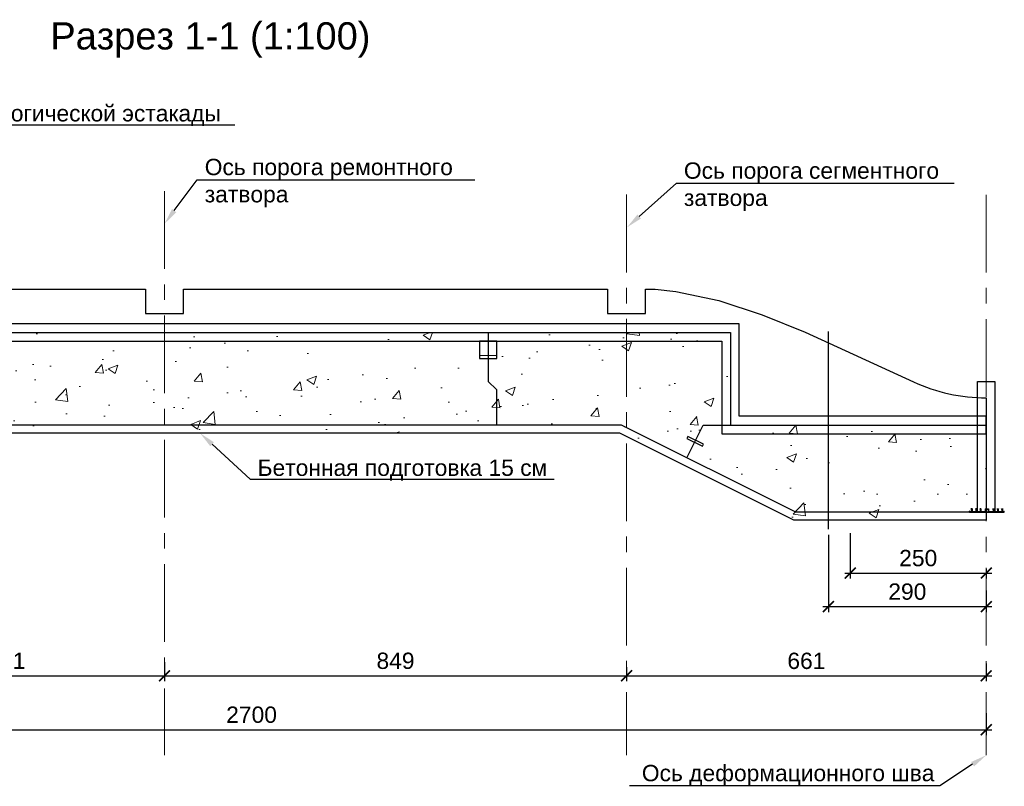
# Model space of a CAD drawing. Header units: millimetres. Extents: x 455957 to 840819, y 463725 to 618741.
# Tile 3 of 13: x 470680 to 488773, y 482856 to 496947. Entities that reach past the tile are written whole.
import ezdxf
from ezdxf import colors
from ezdxf.entities.mleader import LeaderData, LeaderLine
from ezdxf.math import Vec2, Vec3

# ---------------------------------------------------------------- set-up
doc = ezdxf.new("R2010")
doc.units = ezdxf.units.MM
for name, pattern in [('ACAD_ISO04W100', [30, 24, -3, 0, -3]), ('PHANTOM', [63.5, 31.75, -6.35, 6.35, -6.35, 6.35, -6.35]), ('осевая', [50.8, 31.75, -6.35, 6.35, -6.35])]:
    doc.linetypes.add(name, pattern=pattern)
for name, color, linetype, lineweight in [('Бетон', 7, 'Continuous', 50), ('ГТО-2_Размеры', 7, 'Continuous', 15), ('Отдел_Выноски(стрелка)', 7, 'Continuous', 15), ('Отдел_Заглавные надписи', 7, 'Continuous', 30), ('Шпонка', 1, 'Continuous', 50)]:
    doc.layers.add(name, color=color, linetype=linetype, lineweight=lineweight)
for name, color, linetype in [('Оси', 1, 'осевая'), ('Размеры', 7, 'Continuous'), ('Штриховка', 7, 'Continuous')]:
    doc.layers.add(name, color=color, linetype=linetype)
doc.styles.add('arial', font='arial.ttf')
doc.styles.add('Рогун1', font='arial.ttf')
doc.dimstyles.new('100 мм', dxfattribs={"dimscale": 100, "dimtxt": 3.5, "dimasz": 2, "dimexe": 1, "dimexo": 1, "dimgap": 1.2, "dimtad": 1, "dimdec": 0, "dimlfac": 0.1, "dimrnd": 0.0001, "dimtxsty": 'Рогун1', "dimblk": 'ARCHTICK', "dimcen": 2.5, "dimdle": 1, "dimaunit": 1, "dimadec": 1, "dimazin": 0, "dimtfac": 1, "dimtdec": 0, "dimtmove": 1, "dimatfit": 3, "dimldrblk": 'ARCHTICK', "dimfxl": 1, "dimtfill": 1, "dimarcsym": 0})

# ---------------------------------------------------------------- blocks, each defined once
blk = doc.blocks.new('_ArchTick')
at = {"color": 0, "linetype": 'ByBlock', "const_width": 0.15}
blk.add_lwpolyline([(-0.5, -0.5), (0.5, 0.5)], dxfattribs=at)
blk = doc.blocks.new('*D25')
at = {"layer": 'Defpoints', "color": 0, "transparency": 16777216}
for p in [(461441, 487746), (488441, 484301), (488441, 483896)]:
    blk.add_point(p, dxfattribs=at)
at = {"layer": 'ГТО-2_Размеры', "color": 0, "lineweight": -2, "transparency": 16777216}
for p, q in [((461441, 487646), (461441, 483796)), ((488441, 484201), (488441, 483796)), ((461341, 483896), (488541, 483896))]:
    blk.add_line(p, q, dxfattribs=at)
at = {"layer": 'ГТО-2_Размеры', "color": 0, "lineweight": -2, "transparency": 16777216, "xscale": 200, "yscale": 200, "zscale": 200, "rotation": 180}
blk.add_blockref('_ArchTick', (461441, 483896), dxfattribs=at)
at = {"layer": 'ГТО-2_Размеры', "color": 0, "lineweight": -2, "transparency": 16777216, "xscale": 200, "yscale": 200, "zscale": 200}
blk.add_blockref('_ArchTick', (488441, 483896), dxfattribs=at)
at = {"layer": 'ГТО-2_Размеры', "color": 0, "transparency": 16777216, "insert": (474941, 484170), "char_height": 300, "attachment_point": 5, "style": 'Рогун1'}
blk.add_mtext('2700', dxfattribs=at)
blk = doc.blocks.new('*D28')
at = {"layer": 'Defpoints', "color": 0, "transparency": 16777216}
for p in [(467531, 485239), (473341, 485239), (473341, 484888)]:
    blk.add_point(p, dxfattribs=at)
at = {"layer": 'ГТО-2_Размеры', "color": 0, "lineweight": -2, "transparency": 16777216}
for p, q in [((467531, 485139), (467531, 484788)), ((473341, 485139), (473341, 484788)), ((467431, 484888), (473441, 484888))]:
    blk.add_line(p, q, dxfattribs=at)
at = {"layer": 'ГТО-2_Размеры', "color": 0, "lineweight": -2, "transparency": 16777216, "xscale": 200, "yscale": 200, "zscale": 200, "rotation": 180}
blk.add_blockref('_ArchTick', (467531, 484888), dxfattribs=at)
at = {"layer": 'ГТО-2_Размеры', "color": 0, "lineweight": -2, "transparency": 16777216, "xscale": 200, "yscale": 200, "zscale": 200}
blk.add_blockref('_ArchTick', (473341, 484888), dxfattribs=at)
at = {"layer": 'ГТО-2_Размеры', "color": 0, "transparency": 16777216, "insert": (470436, 485161), "char_height": 300, "attachment_point": 5, "style": 'Рогун1'}
blk.add_mtext('581', dxfattribs=at)
blk = doc.blocks.new('к шпонке')
at = {"color": 6, "linetype": 'Continuous', "lineweight": 30, "ltscale": 2}
for p, q in [((62947, -62062), (62947, -61782)), ((62947, -61782), (63027, -61872)), ((63029, -61972), (62947, -62062)), ((63027, -61872), (63445, -61872)), ((63029, -61972), (63445, -61972))]:
    blk.add_line(p, q, dxfattribs=at)
blk = doc.blocks.new('шпонка ДО320')
at = {"lineweight": 25}
h = blk.add_hatch(color=1, dxfattribs=at)
h.dxf.hatch_style = 1
h.paths.add_polyline_path([(63027, -63752), (63547, -63752), (63547, -64192), (63027, -64192)], flags=16)
h.paths.add_polyline_path([(63547, -67180), (63547, -60779), (63368, -60779), (63368, -60879), (63467, -60879), (63467, -61129), (63049, -61129), (62968, -61039), (62969, -61319), (63051, -61229), (63467, -61229), (63467, -61929), (63049, -61929), (62968, -61839), (62969, -62119), (63051, -62029), (63467, -62029), (63467, -62729), (63049, -62729), (62968, -62639), (62969, -62919), (63051, -62829), (63467, -62829), (63467, -63672), (62947, -63672), (62947, -64272), (63467, -64272), (63467, -65114), (63051, -65114), (62969, -65024), (62968, -65304), (63049, -65214), (63467, -65214), (63467, -65914), (63051, -65914), (62969, -65824), (62968, -66104), (63049, -66014), (63467, -66014), (63467, -66714), (63051, -66714), (62969, -66624), (62968, -66904), (63049, -66814), (63467, -66814), (63467, -67079), (63368, -67079), (63368, -67179)])
at = {"layer": 'Шпонка', "color": 1, "linetype": 'Continuous', "lineweight": 25, "ltscale": 2}
for p, q in [((63368, -60879), (63368, -60779)), ((63547, -60779), (63368, -60779)), ((63368, -60879), (63467, -60879)), ((63467, -61129), (63467, -60879)), ((63467, -61929), (63467, -61229)), ((63547, -67180), (63547, -60779)), ((63467, -62729), (63467, -62029)), ((63467, -63672), (63467, -62829)), ((62947, -64272), (62947, -63672)), ((62947, -63672), (63467, -63672)), ((62947, -64272), (63467, -64272)), ((63027, -64192), (63027, -63752)), ((63027, -63752), (63547, -63752)), ((63027, -64192), (63547, -64192)), ((63467, -65114), (63467, -64272)), ((63467, -65914), (63467, -65214)), ((63467, -66714), (63467, -66014)), ((63467, -67079), (63467, -66814)), ((63368, -67079), (63467, -67079)), ((63368, -67079), (63368, -67179)), ((63547, -67180), (63368, -67179))]:
    blk.add_line(p, q, dxfattribs=at)
at = {"layer": 'Шпонка', "color": 1, "lineweight": 25}
for p in [(21, 742), (21, -58), (21, -858)]:
    blk.add_blockref('к шпонке', p, dxfattribs=at)
at = {"layer": 'Шпонка', "color": 1, "lineweight": 25, "xscale": -1, "rotation": 180}
for p in [(21, -127085), (21, -127885), (21, -128685)]:
    blk.add_blockref('к шпонке', p, dxfattribs=at)
blk = doc.blocks.new('*D29')
at = {"layer": 'Defpoints', "color": 0, "transparency": 16777216}
for p in [(473341, 485239), (481831, 485144), (481831, 484888)]:
    blk.add_point(p, dxfattribs=at)
at = {"layer": 'ГТО-2_Размеры', "color": 0, "lineweight": -2, "transparency": 16777216}
for p, q in [((473341, 485139), (473341, 484788)), ((473241, 484888), (481931, 484888)), ((481831, 485044), (481831, 484788))]:
    blk.add_line(p, q, dxfattribs=at)
at = {"layer": 'ГТО-2_Размеры', "color": 0, "lineweight": -2, "transparency": 16777216, "xscale": 200, "yscale": 200, "zscale": 200, "rotation": 180}
blk.add_blockref('_ArchTick', (473341, 484888), dxfattribs=at)
at = {"layer": 'ГТО-2_Размеры', "color": 0, "lineweight": -2, "transparency": 16777216, "xscale": 200, "yscale": 200, "zscale": 200}
blk.add_blockref('_ArchTick', (481831, 484888), dxfattribs=at)
at = {"layer": 'ГТО-2_Размеры', "color": 0, "transparency": 16777216, "insert": (477586, 485161), "char_height": 300, "attachment_point": 5, "style": 'Рогун1'}
blk.add_mtext('849', dxfattribs=at)
blk = doc.blocks.new('*D30')
at = {"layer": 'Defpoints', "color": 0, "transparency": 16777216}
for p in [(481831, 485133), (488441, 485214), (488441, 484886)]:
    blk.add_point(p, dxfattribs=at)
at = {"layer": 'ГТО-2_Размеры', "color": 0, "lineweight": -2, "transparency": 16777216}
for p, q in [((488441, 485114), (488441, 484786)), ((481731, 484886), (488541, 484886)), ((481831, 485033), (481831, 484786))]:
    blk.add_line(p, q, dxfattribs=at)
at = {"layer": 'ГТО-2_Размеры', "color": 0, "lineweight": -2, "transparency": 16777216, "xscale": 200, "yscale": 200, "zscale": 200, "rotation": 180}
blk.add_blockref('_ArchTick', (481831, 484886), dxfattribs=at)
at = {"layer": 'ГТО-2_Размеры', "color": 0, "lineweight": -2, "transparency": 16777216, "xscale": 200, "yscale": 200, "zscale": 200}
blk.add_blockref('_ArchTick', (488441, 484886), dxfattribs=at)
at = {"layer": 'ГТО-2_Размеры', "color": 0, "transparency": 16777216, "insert": (485136, 485160), "char_height": 300, "attachment_point": 5, "style": 'Рогун1'}
blk.add_mtext('661', dxfattribs=at)
blk = doc.blocks.new('*D41')
at = {"layer": 'Defpoints', "color": 0, "transparency": 16777216}
for p in [(485941, 487608), (488441, 486951), (488441, 486776)]:
    blk.add_point(p, dxfattribs=at)
at = {"layer": 'ГТО-2_Размеры', "color": 0, "lineweight": -2, "transparency": 16777216}
for p, q in [((485941, 487508), (485941, 486676)), ((485841, 486776), (488541, 486776)), ((488441, 486851), (488441, 486676))]:
    blk.add_line(p, q, dxfattribs=at)
at = {"layer": 'ГТО-2_Размеры', "color": 0, "lineweight": -2, "transparency": 16777216, "xscale": 200, "yscale": 200, "zscale": 200, "rotation": 180}
blk.add_blockref('_ArchTick', (485941, 486776), dxfattribs=at)
at = {"layer": 'ГТО-2_Размеры', "color": 0, "lineweight": -2, "transparency": 16777216, "xscale": 200, "yscale": 200, "zscale": 200}
blk.add_blockref('_ArchTick', (488441, 486776), dxfattribs=at)
at = {"layer": 'ГТО-2_Размеры', "color": 0, "transparency": 16777216, "insert": (487191, 487049), "char_height": 300, "attachment_point": 5, "style": 'Рогун1'}
blk.add_mtext('250', dxfattribs=at)
blk = doc.blocks.new('*D126')
at = {"layer": 'Defpoints', "color": 0, "transparency": 16777216}
for p in [(485541, 487581), (488441, 486556), (488441, 486159)]:
    blk.add_point(p, dxfattribs=at)
at = {"layer": 'ГТО-2_Размеры', "color": 0, "lineweight": -2, "transparency": 16777216}
for p, q in [((485541, 487481), (485541, 486059)), ((488441, 486456), (488441, 486059)), ((485441, 486159), (488541, 486159))]:
    blk.add_line(p, q, dxfattribs=at)
at = {"layer": 'ГТО-2_Размеры', "color": 0, "lineweight": -2, "transparency": 16777216, "xscale": 200, "yscale": 200, "zscale": 200, "rotation": 180}
blk.add_blockref('_ArchTick', (485541, 486159), dxfattribs=at)
at = {"layer": 'ГТО-2_Размеры', "color": 0, "lineweight": -2, "transparency": 16777216, "xscale": 200, "yscale": 200, "zscale": 200}
blk.add_blockref('_ArchTick', (488441, 486159), dxfattribs=at)
at = {"layer": 'ГТО-2_Размеры', "color": 0, "transparency": 16777216, "insert": (486991, 486433), "char_height": 300, "attachment_point": 5, "style": 'Рогун1'}
blk.add_mtext('290', dxfattribs=at)

msp = doc.modelspace()

# ---------------------------------------------------------------- hatches: boundary and pattern name
at = {"layer": 'Штриховка', "lineweight": 13}
h = msp.add_hatch(dxfattribs=at)
h.set_pattern_fill('AR-CONC', color=256, scale=10, style=0)
h.set_pattern_definition([(50, (-63227.2, 302325.6), (1821.8467, -159.391), [190.5, -2095.5]), (355, (-63227.2, 302325.6), (-352.434, 1910.5685), [152.4, -1676.406]), (100.45144, (-63075.4, 302312.3), (1469.4125, 1751.1775), [161.9, -1780.9024]), (46.1842, (-63227.2, 302833.6), (2710.79, -420.423), [285.75, -3143.25]), (96.63556, (-63001.3, 302798.6), (2374.041, 2474.261), [242.85, -2671.356]), (351.18415, (-63227.2, 302833.6), (2374.041, 2474.261), [228.6, -2514.597]), (21, (-62973.2, 302706.6), (1516.144, -1022.652), [190.5, -2095.5]), (326, (-62973.2, 302706.6), (618.02, 1841.8797), [152.4, -1676.4]), (71.45144, (-62846.9, 302621.4), (2134.164, 819.2277), [161.9, -1780.8994]), (37.5, (-63227.2, 302325.6), (30.886, 845.5504), [0, -1656.08, 0, -1701.8, 0, -1682.75]), (7.5, (-63227.2, 302325.6), (668.1966, 1001.8057), [0, -970.28, 0, -1617.98, 0, -641.35]), (327.5, (-63793.65, 302325.6), (1355.90595, -57.28744), [0, -635, 0, -1981.2, 0, -2628.9]), (317.5, (-64047.6, 302325.6), (1481.2918, 254.265), [0, -825.5, 0, -1315.72, 0, -1866.9])])
h.paths.add_polyline_path([(488440.7061418, 489496.4506863), (483740.7061418, 489496.4506863), (483740.7061418, 491196.4506863), (461440.7061418, 491196.4506863), (461440.7061418, 487746.4506863), (463576.1163385, 487746.4506863), (466776.1163385, 489346.4506863), (481705.2959452, 489346.4506863), (484905.2959452, 487746.4506863), (488440.7061418, 487746.4506863)])

# ---------------------------------------------------------------- linework, layer by layer
at = {"lineweight": 30}
msp.add_line((485540.7061418, 487581.4456414), (485540.7061418, 491214.5703837), dxfattribs=at)
at = {"color": 6, "lineweight": 25}
for points in [[(483580.7061418, 491036.4506862), (483580.7061416, 489336.4506863), (488440.7061417, 489336.4506862), (488440.706142, 489656.4506864), (483900.7061419, 489656.4506864), (483900.7061421, 491356.4506835), (461440.706142, 491356.4506864), (461440.7061417, 491036.4506862)], [(479450.7061937, 491036.4507126), (479130.7061416, 491036.4506598), (479130.7061416, 490720.3315594), (479450.7061937, 490720.3316122)], [(488280.7061418, 490296.4506863), (488600.7061419, 490296.4506863), (488600.7061419, 487896.4506863), (488280.7061418, 487896.4506863)], [(482938.6539386, 489250.1166906), (483224.8706397, 489107.00834), (483242.7591836, 489142.7854276), (482956.5424824, 489285.8937782)]]:
    msp.add_lwpolyline(points, close=True, dxfattribs=at)
at = {"color": 4, "linetype": 'ACAD_ISO04W100', "lineweight": 25, "ltscale": 50}
for points in [[(479290.7061418, 491196.4439861), (479290.7061418, 490296.4439861), (479440.7061418, 490146.4439861), (479440.7061418, 489496.4439861)], [(482940.7061418, 488896.4506863), (483240.7061418, 489496.4506863), (483740.7061418, 489496.4506863)]]:
    msp.add_lwpolyline(points, dxfattribs=at)
at = {"color": 3, "lineweight": 25}
msp.add_lwpolyline([(488440.7061418, 487896.4506863), (488440.7061418, 487746.4506863), (484905.2959452, 487746.4506863), (481705.2959452, 489346.4506863), (466776.1163385, 489346.4506863), (463576.1163385, 487746.4506863), (462640.7061418, 487746.4506863), (461340.7061418, 487746.4506863), (461340.7061418, 487896.4506863), (461440.7061418, 487896.4506863)], dxfattribs=at)
at = {"layer": 'Бетон', "color": 2, "lineweight": 25, "ltscale": 10}
msp.add_lwpolyline([(483740.7061418, 491196.4506863), (483740.7061418, 489496.4506863), (488440.7061418, 489496.4506863), (488440.7061418, 487896.4506863), (484940.7061418, 487896.4506863), (481740.7061418, 489496.4506863), (466740.7061418, 489496.4506863), (463540.7061418, 487896.4506863), (462640.7061418, 487896.4506863), (461440.7061418, 487896.4506863), (461440.7061418, 491196.4506863)], close=True, dxfattribs=at)
at = {"layer": 'Бетон', "color": 251, "linetype": 'PHANTOM', "lineweight": 0, "ltscale": 10}
msp.add_lwpolyline([(479130.7061416, 490772.5698396), (479450.7061937, 490772.5698396)], dxfattribs=at)
at = {"layer": 'Оси', "linetype": 'осевая', "lineweight": 15, "ltscale": 45}
for points in [[(473340.7061418, 493797.0109146), (473340.7061418, 483427.4888763)], [(481830.7061418, 493731.6320501), (481830.7061418, 483427.9458323)], [(488440.7061418, 493730.3820501), (488440.7061418, 483426.6958323)]]:
    msp.add_lwpolyline(points, dxfattribs=at)
at = {"layer": 'Размеры', "lineweight": 25}
for points in [[(461440.7061418, 491196.4506863), (461440.7061418, 491996.4506863), (472560.7063532, 491995.9937303)], [(472560.7063532, 491995.9937303), (472990.7061418, 491995.9937303), (472990.7061418, 491545.9849307), (473690.7061418, 491545.9849307), (473690.7061418, 491995.9937303), (474165.6606691, 491995.9937303)], [(474165.6606691, 491995.9937303), (481237.8868943, 491996.4341748)], [(481237.8868943, 491996.4341748), (481480.7061418, 491996.4506863), (481480.7061418, 491546.4418867), (482180.7061418, 491546.4418867), (482180.7061418, 491996.4506863), (482358.2061418, 491996.4506863)]]:
    msp.add_lwpolyline(points, dxfattribs=at)
msp.add_lwpolyline([(482358.2061418, 491996.4506863), (482738.0225529, 491948.8786333), (483530.0225529, 491782.5586333), (484322.0225529, 491521.1986333), (485114.0225529, 491204.3986333), (487103.4081955, 490289.2812377, 0.1082040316), (488440.7061418, 489996.4506863), (488440.7061418, 489496.4506863)], format="xyb", dxfattribs=at)

# ---------------------------------------------------------------- block references
at = {"layer": 'Шпонка', "lineweight": 25, "xscale": 0.1, "yscale": 0.1, "zscale": 0.1, "rotation": 270}
msp.add_blockref('шпонка ДО320', (494850.6949731, 494251.1386527), dxfattribs=at)

# ---------------------------------------------------------------- texts
at = {"layer": 'Отдел_Заглавные надписи', "insert": (474184.1529893, 496574.2024662), "char_height": 500, "width": 7857.108176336, "attachment_point": 5, "style": 'arial'}
msp.add_mtext('Разрез 1-1 (1:100)', dxfattribs=at)

# ---------------------------------------------------------------- dimensions: what is measured, and where the dimension line sits
at = {"layer": 'ГТО-2_Размеры'}
for base, p1, p2, picture, middle in [((488440.7061418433, 483896.4506862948), (461440.7061418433, 487746.4506862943), (488440.7061418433, 484301.1212886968), '*D25', (474940.7061418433, 484169.6225826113)), ((473340.7061418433, 484887.5943765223), (467530.7061418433, 485239.2474555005), (473340.7061418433, 485239.2474555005), '*D28', (470435.7061418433, 485160.7662728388)), ((481830.7061418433, 484887.5943765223), (473340.7061418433, 485239.2474555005), (481830.7061418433, 485143.5260566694), '*D29', (477585.7061418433, 485160.7662728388)), ((488440.7061418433, 484886.3443765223), (481830.7061418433, 485132.8070218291), (488440.7061418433, 485214.265569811), '*D30', (485135.7061418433, 485159.5162728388))]:
    dim = msp.add_linear_dim(base=base, p1=p1, p2=p2, dimstyle='100 мм', override={"dimtxt": 3, "dimdec": 6, "dimtfill": 0}, dxfattribs=at)
    dim.commit()
    dim.dimension.update_dxf_attribs({"geometry": picture, "text_midpoint": middle})
for base, p1, p2, text, picture, middle in [((488440.7061418, 486775.9722823), (485940.7061418, 487607.8274471), (488440.7061418, 486951.3256563), '250', '*D41', (487190.7061418, 486775.9722823)), ((488440.7061418, 486159.3749336), (485540.7061418, 487581.4456414), (488440.7061418, 486556.342183), '290', '*D126', (486990.7061418, 486159.3749336))]:
    dim = msp.add_linear_dim(base=base, p1=p1, p2=p2, text=text, dimstyle='100 мм', override={"dimtxt": 3, "dimdec": 6, "dimtfill": 0}, dxfattribs=at)
    dim.commit()
    dim.dimension.update_dxf_attribs({"geometry": picture, "text_midpoint": middle, "dimtype": 160})

# ---------------------------------------------------------------- leaders
at = {"layer": 'Отдел_Выноски(стрелка)'}
ml = msp.add_multileader_mtext('Standard', dxfattribs=at)
ml.set_content('Ось технологической эстакады', color=256, style='arial')
ml.set_leader_properties()
ml.build(insert=Vec2(0, 0))
ml.multileader.update_dxf_attribs({"text_left_attachment_type": 6, "text_right_attachment_type": 6, "dogleg_length": 136.6171409, "arrow_head_size": 300})
ctx = ml.context
ctx.base_point, ctx.char_height, ctx.arrow_head_size, ctx.plane_origin = Vec3(468301.6434043, 495015.2968026), 300, 300, Vec3(464005.9149391, 510238.6626375)
ctx.left_attachment, ctx.right_attachment = 6, 6
notes = []
notes.append((ctx, [(0, (1, 1, 0), (468165.0262634, 495015.2968026), (1, 0), 136.6171409, [(0, [(467517.3607461, 493408.1799374)], 0, [])])]))
ctx.mtext.insert, ctx.mtext.width, ctx.mtext.defined_height, ctx.mtext.flow_direction = Vec3(468303.6434043, 495376.8929827), 6264.392425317, 383.2878581, 5
ml = msp.add_multileader_mtext('Standard', dxfattribs=at)
ml.set_content('Ось порога ремонтного затвора', color=256, style='arial')
ml.set_leader_properties()
ml.build(insert=Vec2(0, 0))
ml.multileader.update_dxf_attribs({"text_left_attachment_type": 6, "text_right_attachment_type": 6, "dogleg_length": 136.6171409, "arrow_head_size": 300})
ctx = ml.context
ctx.base_point, ctx.char_height, ctx.arrow_head_size, ctx.plane_origin = Vec3(474078.0203604, 494005.9806098), 300, 300, Vec3(475273.1847649, 510207.5371365)
ctx.left_attachment, ctx.right_attachment = 6, 6
notes.append((ctx, [(0, (1, 1, 0), (473941.4032194, 494005.9806098), (1, 0), 136.6171409, [(0, [(473340.7061418, 493195.8154776)], 0, [])])]))
ctx.mtext.insert, ctx.mtext.width, ctx.mtext.defined_height, ctx.mtext.flow_direction = Vec3(474080.0203604, 494389.2684679), 4915.084053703, 383.2878581, 5
ml = msp.add_multileader_mtext('Standard', dxfattribs=at)
ml.set_content('Ось порога сегментного затвора', color=256, style='arial')
ml.set_leader_properties()
ml.build(insert=Vec2(0, 0))
ml.multileader.update_dxf_attribs({"text_left_attachment_type": 6, "text_right_attachment_type": 6, "dogleg_length": 136.6171409, "arrow_head_size": 300})
ctx = ml.context
ctx.base_point, ctx.char_height, ctx.arrow_head_size, ctx.plane_origin = Vec3(482883.1190547, 493940.1447893), 300, 300, Vec3(484348.1847649, 510141.7013159)
ctx.left_attachment, ctx.right_attachment = 6, 6
notes.append((ctx, [(0, (1, 1, 0), (482746.5019138, 493940.1447893), (1, 0), 136.6171409, [(0, [(481840.7061418, 493129.9796571)], 0, [])])]))
ctx.mtext.insert, ctx.mtext.width, ctx.mtext.defined_height, ctx.mtext.flow_direction = Vec3(482885.1190547, 494323.4326474), 4915.084053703, 383.2878581, 5
ml = msp.add_multileader_mtext('Standard', dxfattribs=at)
ml.set_content('Бетонная подготовка 15 см', color=256, style='arial')
ml.set_leader_properties()
ml.build(insert=Vec2(0, 0))
ml.multileader.update_dxf_attribs({"text_left_attachment_type": 6, "text_right_attachment_type": 6, "dogleg_length": 136.6171409, "arrow_head_size": 300})
ctx = ml.context
ctx.base_point, ctx.char_height, ctx.arrow_head_size, ctx.plane_origin = Vec3(475049.1015426, 488499.641853), 300, 300, Vec3(469306.1282855, 495776.0169009)
ctx.left_attachment, ctx.right_attachment = 6, 6
notes.append((ctx, [(0, (1, 1, 0), (474912.4844016, 488499.641853), (1, 0), 136.6171409, [(0, [(473995.4926895, 489346.4506863)], 0, [])])]))
ctx.mtext.insert, ctx.mtext.width, ctx.mtext.defined_height, ctx.mtext.flow_direction = Vec3(475051.1015426, 488861.2380331), 5394.542015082, 383.2878581, 5
ml = msp.add_multileader_mtext('Standard', dxfattribs=at)
ml.set_content('Ось деформационного шва', color=256, style='arial')
ml.set_leader_properties()
ml.build(insert=Vec2(0, 0))
ml.multileader.update_dxf_attribs({"text_left_attachment_type": 6, "text_right_attachment_type": 6, "dogleg_length": 136.6171409, "arrow_head_size": 300})
ctx = ml.context
ctx.base_point, ctx.char_height, ctx.arrow_head_size, ctx.plane_origin = Vec3(482110.2421209, 482866.0934839), 300, 300, Vec3(483563.5288177, 500759.8327692)
ctx.left_attachment, ctx.right_attachment = 6, 6
notes.append((ctx, [(1, (1, 1, 0), (487590.4909126, 482866.0934839), (-1, 0), 136.6171409, [(0, [(488440.7061418, 483426.6958323)], 0, [])])]))
ctx.mtext.insert, ctx.mtext.width, ctx.mtext.defined_height, ctx.mtext.flow_direction = Vec3(482112.2421209, 483249.381342), 5632.309506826, 383.2878581, 5
for ctx, leaders in notes:
    for number, flags, end, landing, length, lines in leaders:
        leader = LeaderData()
        leader.index, (leader.has_last_leader_line, leader.has_dogleg_vector, leader.attachment_direction) = number, flags
        leader.last_leader_point, leader.dogleg_vector, leader.dogleg_length = Vec3(end), Vec3(landing), length
        for number, points, colour, breaks in lines:
            line = LeaderLine()
            line.index, line.vertices, line.color, line.breaks = number, Vec3.list(points), colors.encode_raw_color(colour), breaks
            leader.lines.append(line)
        ctx.leaders.append(leader)

doc.saveas('drawing.dxf')
